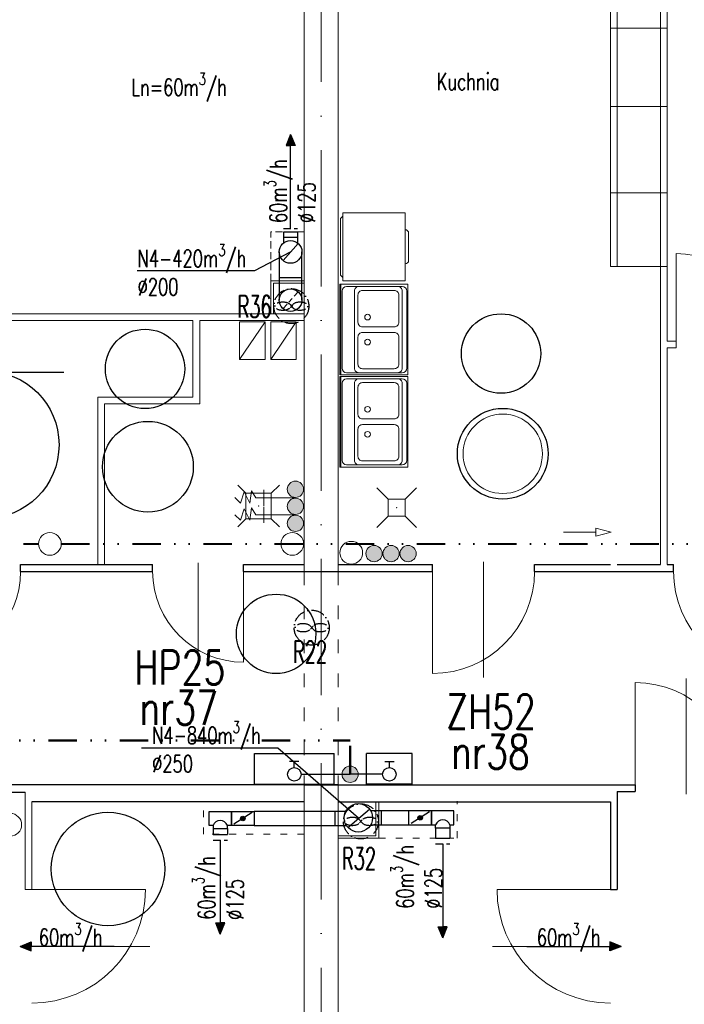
# Model space of a CAD drawing. Header units: millimetres. Extents: x -6513 to 30474, y -6915 to 65597.
# Tile 245 of 256: x 5559 to 6145, y 25869 to 26736. Entities that reach past the tile are written whole.
import ezdxf

# ---------------------------------------------------------------- set-up
doc = ezdxf.new("R2010")
doc.units = ezdxf.units.MM
for name, pattern in [('ACAD_ISO03W100', [30, 12, -18]), ('ACAD_ISO10W100', [18, 12, -3, 0, -3]), ('DASHED', [19.05, 12.7, -6.35]), ('DIVIDE', [1.25, 0.5, -0.25, 0, -0.25, 0, -0.25]), ('DIVIDE2', [0.625, 0.25, -0.125, 0, -0.125, 0, -0.125])]:
    doc.linetypes.add(name, pattern=pattern)
doc.layers.get('0').update_dxf_attribs({"color": 8})
for name, color, linetype, lineweight in [('A_cienka', 8, 'Continuous', 5), ('A_linia przekroj', 8, 'Continuous', 25), ('A_osie', 8, 'ACAD_ISO10W100', 5), ('A_przerywana', 8, 'ACAD_ISO03W100', 5), ('A_widok', 8, 'Continuous', 13), ('CH-KS-WEWN-ISTN-PION-NR', 8, 'Continuous', 20), ('CH-KS-WEWN-ISTN-PRZYBORY', 8, 'Continuous', 9), ('CH-KS-WEWN-ISTN-WPUST', 8, 'Continuous', 13), ('CH-KS-WEWN-PION', 8, 'Continuous', 20), ('CH-KS-WEWN-PION-NR', 8, 'Continuous', 25), ('CH-KS-WEWN-PRZEWÓD-EL-POMOCNICZE', 8, 'Continuous', 20), ('CH-KS-WEWN-PRZEWÓD-NAD-POSADZKĄ-WENTYLACJA', 8, 'DIVIDE', 40), ('CH-KS-WEWN-WPUST', 8, 'Continuous', 20), ('CH-W-WEWN-INOX-BATERIE', 8, 'Continuous', 20), ('CH-W-WEWN-INOX-PION', 8, 'Continuous', 20), ('CH-W-WEWN-INOX-PION-NR', 8, 'Continuous', 25), ('CH-W-WEWN-PPOŻ-PION', 8, 'Continuous', 20), ('CH-W-WEWN-PPOŻ-PION-NR', 8, 'Continuous', 25), ('CH-W-WEWN-PPOŻ-PRZEWÓD', 8, 'DIVIDE2', 50), ('CH-W-WEWN-PPOŻ-WEWN-HP-NR', 8, 'Continuous', 25), ('CH-W-WEWN-PPOŻ-WEWN-HP-SZAFKA', 8, 'Continuous', 25), ('DB-WM-nawiew-opis', 8, 'Continuous', 25), ('DB-WM-nawiew-opis-odnośnik', 8, 'Continuous', 30), ('DB-WM-wywiew-opis', 8, 'Continuous', 25), ('DB_WM_nawiew', 8, 'Continuous', 30), ('E_technologia', 1, 'ACAD_ISO10W100', 30)]:
    doc.layers.add(name, color=color, linetype=linetype, lineweight=lineweight)
doc.layers.add('DB_WM_nawiew-opis', color=8, linetype='Continuous')
doc.styles.add('SIMPLEX7', font='SIMPLEX.SHX', dxfattribs={"width": 0.75, "oblique": 10})
doc.styles.add('SIMPLEXD', font='SIMPLEX.SHX', dxfattribs={"width": 0.6})
doc.styles.get("Standard").update_dxf_attribs({"font": 'txt.shx', "width": 0.9})

# ---------------------------------------------------------------- blocks, each defined once
blk = doc.blocks.new('drzwi schem')
at = {"color": 252}
blk.add_line((0, 0), (0, 1), dxfattribs=at)
at = {"color": 252, "ltscale": 10}
blk.add_line((0.5, -0.0928), (0.5, 1.0398), dxfattribs=at)
at = {"color": 252}
blk.add_arc((0, 0), 1, 0, 90, dxfattribs=at)
blk = doc.blocks.new('WP')
at = {"layer": 'CH-KS-WEWN-WPUST'}
for p, q in [((-18.32, 18.32), (-11.25, 11.25)), ((18.32, 18.32), (11.25, 11.25)), ((-11.25, 11.25), (11.25, 11.25)), ((-11.25, 11.25), (-11.25, -11.25)), ((11.25, 11.25), (11.25, -11.25)), ((-11.25, -11.25), (-18.32, -18.32)), ((-11.25, -11.25), (11.25, -11.25)), ((11.25, -11.25), (18.32, -18.32))]:
    blk.add_line(p, q, dxfattribs=at)
blk.add_point((0, 0), dxfattribs=at)
blk = doc.blocks.new('ZZ-80-60')
at = {"layer": 'CH-KS-WEWN-ISTN-PRZYBORY'}
for p, q in [((0, 59), (80, 59)), ((2, 5), (2, 54)), ((6, 58), (74, 58)), ((78, 54), (78, 5)), ((74, 1), (6, 1))]:
    blk.add_line(p, q, dxfattribs=at)
blk.add_lwpolyline([(80, 0), (0, 0), (0, 60), (80, 60)], close=True, dxfattribs=at)
for points in [[(78, 43), (78, 9, -0.414214), (74, 5), (6, 5, -0.414214), (2, 9), (2, 43, -0.414214), (6, 47), (74, 47, -0.414214)], [(33.5, 8), (9.5, 8, -0.414214), (5.5, 12), (5.5, 40, -0.414214), (9.5, 44), (33.5, 44, -0.414214), (37.5, 40), (37.5, 12, -0.414214)], [(46.5, 8), (70.5, 8, 0.414214), (74.5, 12), (74.5, 40, 0.414214), (70.5, 44), (46.5, 44, 0.414214), (42.5, 40), (42.5, 12, 0.414214)]]:
    blk.add_lwpolyline(points, format="xyb", close=True, dxfattribs=at)
for centre in [(29, 35.5), (51, 35.5)]:
    blk.add_circle(centre, 2.5, dxfattribs=at)
for centre, start, end in [((6, 54), 90, 180), ((74, 54), 0, 90), ((6, 5), 180, 270), ((74, 5), 270, 360)]:
    blk.add_arc(centre, 4, start, end, dxfattribs=at)
blk = doc.blocks.new('PR-60X60')
at = {"layer": 'CH-KS-WEWN-ISTN-PRZYBORY'}
for points in [[(0.42, 0.63), (0.18, 0.63)], [(0.03, 0.05), (0.05, 0.03), (0.55, 0.03), (0.57, 0.05)]]:
    blk.add_lwpolyline(points, dxfattribs=at)
blk.add_lwpolyline([(0.6, 0.05), (0.6, 0.6), (0, 0.6), (0, 0.05)], close=True, dxfattribs=at)
for centre, start, end in [((0.18, 0.6), 90, 180), ((0.42, 0.6), 0, 90)]:
    blk.add_arc(centre, 0.03, start, end, dxfattribs=at)
blk = doc.blocks.new('WP-istn')
at = {"layer": 'CH-KS-WEWN-ISTN-WPUST'}
for p, q in [((-7.5, 7.5), (-17.5, 17.5)), ((7.5, 7.5), (17.5, 17.5)), ((7.5, 7.5), (-7.5, 7.5)), ((-7.5, 7.5), (-7.5, -7.5)), ((7.5, -7.5), (7.5, 7.5)), ((-7.5, -7.5), (-17.5, -17.5)), ((-7.5, -7.5), (7.5, -7.5)), ((7.5, -7.5), (17.5, -17.5))]:
    blk.add_line(p, q, dxfattribs=at)
blk.add_point((0, 0), dxfattribs=at)
blk = doc.blocks.new('A$C2355049C')
at = {"layer": 'DB-WM-nawiew-opis-odnośnik'}
h = blk.add_hatch(color=256, dxfattribs=at)
h.paths.add_polyline_path([(0, -9.82), (3.94, -9.82), (0, 0)])
h.paths.add_polyline_path([(0, 0), (-3.94, -9.82), (0, -9.82)])
at = {"layer": 'DB-WM-nawiew-opis-odnośnik', "flags": 128}
for points in [[(0, 0), (-3.94, -9.82), (0, -9.82)], [(0, -82.94), (0, 0)], [(0, 0), (3.94, -9.82), (0, -9.82)]]:
    blk.add_lwpolyline(points, dxfattribs=at)

msp = doc.modelspace()

# ---------------------------------------------------------------- hatches: boundary and pattern name
at = {"layer": 'CH-W-WEWN-INOX-PION'}
h = msp.add_hatch(color=256, dxfattribs=at)
h.paths.add_polyline_path([(5809.028, 26322.494, -0.4180634), (5801.852, 26315.223, -0.4180634), (5794.676, 26322.494)])
h.paths.add_polyline_path([(5794.676, 26322.494, -0.4103742), (5801.852, 26329.576, -0.4103742), (5809.028, 26322.494)])
h = msp.add_hatch(color=256, dxfattribs=at)
h.paths.add_polyline_path([(5809.028, 26307.494, -0.4180634), (5801.852, 26300.223, -0.4180634), (5794.676, 26307.494)])
h.paths.add_polyline_path([(5794.676, 26307.494, -0.4103742), (5801.852, 26314.576, -0.4103742), (5809.028, 26307.494)])
h = msp.add_hatch(color=256, dxfattribs=at)
h.paths.add_polyline_path([(5809.028, 26292.494, -0.4180634), (5801.852, 26285.223, -0.4180634), (5794.676, 26292.494)])
h.paths.add_polyline_path([(5794.676, 26292.494, -0.4103742), (5801.852, 26299.576, -0.4103742), (5809.028, 26292.494)])
h = msp.add_hatch(color=256, dxfattribs=at)
h.paths.add_polyline_path([(5871.241, 26258.574, -0.4180634), (5863.97, 26265.75, -0.4180634), (5871.241, 26272.926)])
h.paths.add_polyline_path([(5871.241, 26272.926, -0.4103742), (5878.323, 26265.75, -0.4103742), (5871.241, 26258.574)])
h = msp.add_hatch(color=256, dxfattribs=at)
h.paths.add_polyline_path([(5871.241, 26258.574, -0.4180634), (5863.97, 26265.75, -0.4180634), (5871.241, 26272.926)])
h.paths.add_polyline_path([(5871.241, 26272.926, -0.4103742), (5878.323, 26265.75, -0.4103742), (5871.241, 26258.574)])
h = msp.add_hatch(color=256, dxfattribs=at)
h.paths.add_polyline_path([(5886.241, 26258.574, -0.4180634), (5878.97, 26265.75, -0.4180634), (5886.241, 26272.926)])
h.paths.add_polyline_path([(5886.241, 26272.926, -0.4103742), (5893.323, 26265.75, -0.4103742), (5886.241, 26258.574)])
h = msp.add_hatch(color=256, dxfattribs=at)
h.paths.add_polyline_path([(5886.241, 26258.574, -0.4180634), (5878.97, 26265.75, -0.4180634), (5886.241, 26272.926)])
h.paths.add_polyline_path([(5886.241, 26272.926, -0.4103742), (5893.323, 26265.75, -0.4103742), (5886.241, 26258.574)])
h = msp.add_hatch(color=256, dxfattribs=at)
h.paths.add_polyline_path([(5901.241, 26258.574, -0.4180634), (5893.97, 26265.75, -0.4180634), (5901.241, 26272.926)])
h.paths.add_polyline_path([(5901.241, 26272.926, -0.4103742), (5908.323, 26265.75, -0.4103742), (5901.241, 26258.574)])
h = msp.add_hatch(color=256, dxfattribs=at)
h.paths.add_polyline_path([(5901.241, 26258.574, -0.4180634), (5893.97, 26265.75, -0.4180634), (5901.241, 26272.926)])
h.paths.add_polyline_path([(5901.241, 26272.926, -0.4103742), (5908.323, 26265.75, -0.4103742), (5901.241, 26258.574)])
at = {"layer": 'CH-W-WEWN-PPOŻ-PION'}
h = msp.add_hatch(color=256, dxfattribs=at)
h.paths.add_polyline_path([(5842.897, 26071.353, 0.4180634), (5850.073, 26064.082, 0.4180634), (5857.249, 26071.353)])
h.paths.add_polyline_path([(5857.249, 26071.353, 0.4103742), (5850.073, 26078.435, 0.4103742), (5842.897, 26071.353)])
at = {"layer": 'DB_WM_nawiew'}
h = msp.add_hatch(color=256, dxfattribs=at)
edge = h.paths.add_edge_path()
edge.add_arc((5755.448, 26032.353), 2, 0, 360)
h = msp.add_hatch(color=256, dxfattribs=at)
edge = h.paths.add_edge_path()
edge.add_arc((5911.824, 26032.898), 2, 0, 360)
h = msp.add_hatch(color=256, dxfattribs=at)
edge = h.paths.add_edge_path()
edge.add_arc((5911.824, 26032.898), 2, 0, 360)

# ---------------------------------------------------------------- linework, layer by layer
at = {"layer": 'A_cienka'}
for p, q in [((6079.554, 26728.693), (6129.554, 26728.693)), ((6079.554, 26659.657), (6129.554, 26659.657)), ((6079.554, 26583.576), (6129.554, 26583.576)), ((6079.554, 26518.766), (6129.554, 26518.766)), ((5752.473, 26436.629), (5775.042, 26469.867)), ((5780.009, 26436.629), (5802.578, 26469.867))]:
    msp.add_line(p, q, dxfattribs=at)
for points in [[(5752.473, 26469.867), (5775.042, 26469.867), (5775.042, 26436.629), (5752.473, 26436.629)], [(5780.009, 26469.867), (5802.578, 26469.867), (5802.578, 26436.629), (5780.009, 26436.629)]]:
    msp.add_lwpolyline(points, close=True, dxfattribs=at)
at = {"layer": 'A_linia przekroj'}
for p, q in [((5559.599, 26256.062), (5675.974, 26256.062)), ((5559.599, 26250.062), (5559.599, 26256.062)), ((5675.974, 26250.062), (5675.974, 26256.062)), ((5755.974, 26256.062), (5809.554, 26256.062)), ((5755.974, 26250.062), (5755.974, 26256.062)), ((5839.554, 26256.062), (5922.596, 26256.062)), ((5922.596, 26250.062), (5922.596, 26256.062)), ((6012.596, 26256.062), (6079.554, 26256.062)), ((6012.596, 26250.062), (6012.596, 26256.062)), ((6085.554, 26256.062), (6123.554, 26256.062)), ((6129.554, 26256.062), (6135.106, 26256.062)), ((6135.106, 26250.062), (6135.106, 26256.062)), ((5559.599, 26250.062), (5675.974, 26250.062)), ((5755.974, 26250.062), (5835.974, 26250.062)), ((5809.554, 26250.062), (5922.596, 26250.062)), ((6012.596, 26250.062), (6135.106, 26250.062)), ((5839.554, 26062.062), (5547.768, 26062.062)), ((5547.768, 26055.62), (5563.554, 26055.62)), ((5809.554, 26062.062), (6101.339, 26062.062)), ((6085.554, 26056.087), (6085.554, 25969.646)), ((6085.554, 26056.087), (6101.339, 26056.087)), ((6101.339, 26062.062), (6101.339, 26056.062)), ((5809.554, 26047.062), (5569.554, 26047.062)), ((5839.554, 26047.062), (6079.554, 26047.062)), ((6079.554, 26047.062), (6079.554, 25969.646)), ((6079.554, 25969.646), (6085.554, 25969.646))]:
    msp.add_line(p, q, dxfattribs=at)
at = {"layer": 'A_osie', "ltscale": 10}
msp.add_line((5824.554, 25420.619), (5824.554, 27172.678), dxfattribs=at)
msp.add_line((5824.554, 25420.619), (5824.554, 27172.678), dxfattribs=at)
msp.add_line((5824.554, 25420.619), (5824.554, 27172.678), dxfattribs=at)
at = {"layer": 'A_przerywana', "linetype": 'ByBlock'}
for p, q in [((5809.554, 26506.062), (5780.054, 26506.062)), ((5780.054, 26506.062), (5780.054, 26477.062)), ((5809.554, 26504.062), (5782.554, 26504.062)), ((5782.554, 26504.062), (5782.554, 26477.062)), ((5872.828, 26017.062), (5872.828, 26047.062)), ((5872.847, 26017.062), (5872.828, 26047.062)), ((5875.328, 26017.062), (5875.328, 26047.062)), ((5875.328, 26015.062), (5875.328, 26047.062)), ((5869.554, 26017.062), (5839.554, 26017.062)), ((5872.847, 26017.062), (5839.554, 26017.062)), ((5875.328, 26015.062), (5839.554, 26015.062))]:
    msp.add_line(p, q, dxfattribs=at)
at = {"layer": 'A_przerywana'}
for p, q in [((5809.554, 26250.062), (5809.554, 26062.062)), ((5809.554, 26250.062), (5809.554, 26062.062)), ((5839.554, 26250.062), (5839.554, 26062.062)), ((5839.554, 26250.062), (5839.554, 26062.062))]:
    msp.add_line(p, q, dxfattribs=at)
at = {"layer": 'A_przerywana', "ltscale": 0.5}
for p, q in [((5720.699, 26018.393), (5720.699, 26047.062)), ((5944.478, 26015.062), (5944.478, 26047.469)), ((5809.554, 26018.393), (5720.699, 26018.393)), ((5875.328, 26015.062), (5944.478, 26015.062))]:
    msp.add_line(p, q, dxfattribs=at)
at = {"layer": 'A_przerywana', "linetype": 'DASHED', "ltscale": 0.5, "flags": 128}
for points in [[(5780.054, 26506.062), (5780.054, 26549.23)], [(5809.554, 26549.23), (5780.054, 26549.23)]]:
    msp.add_lwpolyline(points, dxfattribs=at)
at = {"layer": 'A_widok', "ltscale": 5}
for p, q in [((5809.554, 26250.062), (5809.554, 26876.062)), ((5839.554, 26250.062), (5839.554, 26876.062)), ((6079.554, 26852.062), (6079.554, 26518.766)), ((6085.554, 26852.062), (6085.554, 26518.766)), ((6123.554, 26852.062), (6123.554, 26256.062)), ((6129.554, 26852.062), (6129.554, 26453.062)), ((5809.554, 26250.062), (5809.554, 26732.062)), ((5513.977, 26477.062), (5809.554, 26477.062)), ((5675.216, 26477.062), (5711.455, 26477.062)), ((5411.644, 26471.062), (5711.455, 26471.062)), ((5711.455, 26471.062), (5711.455, 26403.58)), ((5717.455, 26471.062), (5809.554, 26471.062)), ((5717.455, 26471.062), (5717.455, 26397.58)), ((6129.554, 26453.062), (6137.46, 26453.062)), ((6129.554, 26447.062), (6129.554, 26256.062)), ((6129.554, 26447.062), (6137.46, 26447.062)), ((6137.46, 26447.062), (6137.46, 26453.062)), ((5711.455, 26403.58), (5627.609, 26403.58)), ((5627.609, 26403.58), (5627.609, 26256.062)), ((5711.455, 26397.58), (5633.609, 26397.58)), ((5633.609, 26397.58), (5633.609, 26256.062)), ((5711.455, 26397.58), (5717.455, 26397.58)), ((5563.554, 26055.62), (5563.554, 25969.646)), ((5809.554, 25436.062), (5809.554, 26062.062)), ((5839.554, 25436.062), (5839.554, 26062.062)), ((5569.554, 26047.062), (5569.554, 25969.646)), ((5563.554, 25969.646), (5569.554, 25969.646)), ((5809.554, 25694.055), (5809.554, 25942.062))]:
    msp.add_line(p, q, dxfattribs=at)
at = {"layer": 'CH-KS-WEWN-ISTN-PION-NR', "extrusion": (-1.29885e-05, -7.54363e-06, 1)}
msp.add_circle((5984.573, 26353.704, -0.277), 35, dxfattribs=at)
at = {"layer": 'CH-KS-WEWN-PION', "extrusion": (7.54363e-06, -1.29885e-05, 1)}
for centre in [(5585.438, 26274.257, -0.299), (5799.091, 26274.257, -0.298)]:
    msp.add_circle(centre, 9.967, dxfattribs=at)
at = {"layer": 'CH-KS-WEWN-PION', "extrusion": (-7.54363e-06, -1.29885e-05, 1)}
msp.add_circle((5851.073, 26266.53, -0.385), 9.967, dxfattribs=at)
at = {"layer": 'CH-KS-WEWN-PION', "extrusion": (-1.29885e-05, -7.54363e-06, 1)}
msp.add_circle((5550.504, 26026.813, -0.268), 9.967, dxfattribs=at)
at = {"layer": 'CH-KS-WEWN-PION-NR', "extrusion": (-1.29885e-05, -7.54363e-06, 1)}
for centre, radius in [((5528.46, 26361.616, -0.271), 65), ((5984.573, 26353.704, -0.277), 40), ((5671.774, 26342.283, -0.272), 40), ((5636.605, 25987.824, -0.269), 50)]:
    msp.add_circle(centre, radius, dxfattribs=at)
at = {"layer": 'CH-KS-WEWN-PRZEWÓD-EL-POMOCNICZE', "ltscale": 10}
for p, q in [((6066.74, 26284.656), (6037.986, 26284.656)), ((6066.74, 26288.256), (6066.74, 26281.056)), ((6080.175, 26284.656), (6066.74, 26288.256)), ((6080.175, 26284.656), (6066.74, 26281.056))]:
    msp.add_line(p, q, dxfattribs=at)
at = {"layer": 'CH-KS-WEWN-PRZEWÓD-NAD-POSADZKĄ-WENTYLACJA', "ltscale": 50}
for p, q in [((5436.644, 26274.257), (5575.471, 26274.257)), ((5595.406, 26274.257), (6295.011, 26274.257))]:
    msp.add_line(p, q, dxfattribs=at)
at = {"layer": 'CH-W-WEWN-INOX-BATERIE'}
for p, q in [((5753.425, 26310.168), (5756.616, 26320.174)), ((5761.723, 26310.168), (5756.616, 26320.174)), ((5761.723, 26310.168), (5762.999, 26321.026)), ((5767.041, 26314.852), (5762.999, 26321.026)), ((5773.852, 26307.938), (5773.852, 26321.938)), ((5753.425, 26310.168), (5748.532, 26315.065)), ((5766.852, 26314.938), (5801.852, 26314.938)), ((5753.425, 26295.092), (5748.532, 26299.988)), ((5753.425, 26295.092), (5756.616, 26305.098)), ((5761.723, 26295.092), (5756.616, 26305.098)), ((5761.723, 26295.092), (5762.999, 26305.95)), ((5767.041, 26299.775), (5762.999, 26305.95)), ((5766.852, 26299.862), (5801.852, 26299.862)), ((5773.852, 26292.862), (5773.852, 26306.862))]:
    msp.add_line(p, q, dxfattribs=at)
at = {"layer": 'CH-W-WEWN-INOX-PION'}
for centre in [(5801.852, 26322.4), (5801.852, 26307.4), (5801.852, 26292.4), (5871.147, 26265.75), (5871.147, 26265.75), (5886.147, 26265.75), (5886.147, 26265.75), (5901.147, 26265.75), (5901.147, 26265.75)]:
    msp.add_circle(centre, 7.176, dxfattribs=at)
at = {"layer": 'CH-W-WEWN-INOX-PION-NR', "ltscale": 10, "extrusion": (-1.29885e-05, -7.54363e-06, 1)}
for centre in [(5983.075, 26442.024, -0.277), (5669.28, 26428.472, -0.273)]:
    msp.add_circle(centre, 35, dxfattribs=at)
at = {"layer": 'CH-W-WEWN-PPOŻ-PION'}
msp.add_circle((5850.073, 26071.259, 0), 7.176, dxfattribs=at)
at = {"layer": 'CH-W-WEWN-PPOŻ-PION-NR', "ltscale": 10, "extrusion": (-1.29885e-05, -7.54363e-06, 1)}
msp.add_circle((5784.846, 26194.966, -0.273), 35, dxfattribs=at)
at = {"layer": 'CH-W-WEWN-PPOŻ-PRZEWÓD', "ltscale": 100}
for p in [(-1626.274, 26100.933), (5850.073, 26071.259, 0)]:
    msp.add_line(p, (5850.073, 26100.933, 0), dxfattribs=at)
at = {"layer": 'CH-W-WEWN-PPOŻ-WEWN-HP-SZAFKA', "ltscale": 10}
for p, q in [((5765.839, 26062.584), (5765.839, 26089.584)), ((5765.839, 26089.584), (5835.839, 26089.584)), ((5804.779, 26082.546), (5796.541, 26082.546)), ((5800.839, 26077.181), (5800.839, 26082.546)), ((5835.839, 26062.584), (5835.839, 26089.584)), ((5864.606, 26062.584), (5864.606, 26089.584)), ((5904.606, 26089.584), (5864.606, 26089.584)), ((5880.665, 26082.546), (5888.904, 26082.546)), ((5884.606, 26077.181), (5884.606, 26082.546)), ((5904.606, 26062.584), (5904.606, 26089.584)), ((5806.761, 26071.259, 0), (5850.073, 26071.259, 0)), ((5878.683, 26071.259, 0), (5850.073, 26071.259, 0)), ((5765.839, 26062.584), (5835.839, 26062.584)), ((5904.606, 26062.584), (5864.606, 26062.584))]:
    msp.add_line(p, q, dxfattribs=at)
for centre in [(5800.839, 26071.259), (5884.606, 26071.259)]:
    msp.add_circle(centre, 5.923, dxfattribs=at)
at = {"layer": 'DB-WM-nawiew-opis'}
for points in [[(5662.251, 26515.318), (5765.932, 26515.318), (5797.554, 26531.562)], [(5666.144, 26094.63), (5786.301, 26094.63), (5857.324, 26032.898)]]:
    msp.add_lwpolyline(points, dxfattribs=at)
at = {"layer": 'DB-WM-wywiew-opis'}
msp.add_lwpolyline([(5597.747, 26425.325), (5481.453, 26425.325), (5448.884, 26488.271)], dxfattribs=at)
at = {"layer": 'DB_WM_nawiew', "linetype": 'DASHED', "ltscale": 0.5}
for points in [[(5791.283, 26552.092), (5803.783, 26552.092)], [(5729.348, 26013.338), (5741.848, 26013.338)], [(5925.404, 26010.003), (5937.904, 26010.003)]]:
    msp.add_lwpolyline(points, dxfattribs=at)
at = {"layer": 'DB_WM_nawiew'}
for points in [[(5803.805, 26539.367), (5803.805, 26549.062), (5791.305, 26549.062), (5791.305, 26539.369)], [(5803.805, 26544.214), (5791.305, 26544.215)], [(5790.916, 26524.083), (5804.192, 26539.041)], [(5787.554, 26531.562), (5787.554, 26489.062)], [(5807.554, 26489.062), (5807.554, 26531.562)], [(5787.554, 26509.032), (5807.554, 26509.032)], [(5725.748, 26038.603), (5745.448, 26038.603), (5745.448, 26026.103), (5741.848, 26026.103)], [(5729.348, 26026.103), (5725.748, 26026.103), (5725.748, 26038.603)], [(5765.448, 26026.103), (5745.448, 26026.103), (5745.448, 26038.603), (5765.448, 26038.603)], [(5846.202, 26038.603), (5765.448, 26038.603), (5765.448, 26026.103), (5846.832, 26026.103)], [(5836.824, 26026.103), (5836.824, 26038.603)], [(5848.031, 26024.515), (5867.168, 26040.602)], [(5868.149, 26026.648), (5921.824, 26026.648), (5921.824, 26039.148), (5868.149, 26039.148)], [(5877.824, 26026.648), (5877.824, 26039.148)], [(5901.824, 26026.648), (5921.824, 26026.648), (5921.824, 26039.148), (5901.824, 26039.148)], [(5901.824, 26026.648), (5901.824, 26039.148)], [(5941.524, 26039.148), (5921.824, 26039.148), (5921.824, 26026.648), (5925.424, 26026.648)], [(5941.524, 26039.148), (5921.824, 26039.148), (5921.824, 26026.648), (5925.424, 26026.648)], [(5937.924, 26026.648), (5941.524, 26026.648), (5941.524, 26039.148)], [(5937.924, 26026.648), (5941.524, 26026.648), (5941.524, 26039.148)], [(5763.677, 26037.496), (5747.556, 26027.42)], [(5920.053, 26038.041), (5903.931, 26027.965)], [(5920.053, 26038.041), (5903.931, 26027.965)], [(5729.348, 26026.103), (5729.348, 26023.353), (5741.848, 26023.353), (5741.848, 26026.103)], [(5729.348, 26023.353), (5729.348, 26018.338)], [(5741.848, 26023.353), (5741.848, 26018.338)], [(5937.924, 26026.648), (5937.924, 26023.898), (5925.424, 26023.898), (5925.424, 26026.648)], [(5937.924, 26026.648), (5937.924, 26023.898), (5925.424, 26023.898), (5925.424, 26026.648)], [(5925.424, 26023.898), (5925.424, 26014.943)], [(5937.924, 26023.898), (5937.924, 26014.943)], [(5729.348, 26018.338), (5741.848, 26018.338)], [(5925.424, 26014.943), (5937.924, 26014.943)]]:
    msp.add_lwpolyline(points, dxfattribs=at)
at = {"layer": 'DB_WM_nawiew', "linetype": 'ACAD_ISO03W100'}
for points in [[(5796.053, 26487.371), (5798.985, 26490.674)], [(5800.761, 26492.676), (5804.192, 26496.541)], [(5790.916, 26481.583), (5794.519, 26485.643)]]:
    msp.add_lwpolyline(points, dxfattribs=at)
at = {"layer": 'DB_WM_nawiew'}
for centre, radius in [((5797.554, 26531.562), 10), ((5755.448, 26032.353), 2), ((5911.824, 26032.898), 2), ((5911.824, 26032.898), 2)]:
    msp.add_circle(centre, radius, dxfattribs=at)
at = {"layer": 'DB_WM_nawiew', "color": 1}
for centre, radius in [((5797.554, 26489.062), 10), ((5857.324, 26032.898), 12.5)]:
    msp.add_circle(centre, radius, dxfattribs=at)
at = {"layer": 'DB_WM_nawiew'}
for centre in [(5735.598, 26023.873), (5931.674, 26024.418), (5931.674, 26024.418)]:
    msp.add_arc(centre, 6.636, 19.636833, 160.363167, dxfattribs=at)
at = {"layer": 'E_technologia'}
for p, q in [((5797.046, 26485.174), (5799.45, 26482.395)), ((5799.45, 26485.174), (5797.046, 26482.395)), ((5814.974, 26201.837), (5817.379, 26199.058)), ((5817.379, 26201.837), (5814.974, 26199.058)), ((5858.372, 26031.139), (5860.777, 26028.36)), ((5860.777, 26031.139), (5858.372, 26028.36))]:
    msp.add_line(p, q, dxfattribs=at)
for centre in [(5798.248, 26483.785), (5816.177, 26200.447), (5859.575, 26029.749)]:
    msp.add_circle(centre, 15.427, dxfattribs=at)
for centre, start_param, end_param in [((5790.621, 26483.785), 3.5498657, 9.0165049), ((5805.875, 26483.785), 0.408273, 5.8749123), ((5808.55, 26200.447), 3.5498657, 9.0165049), ((5823.803, 26200.447), 0.408273, 5.8749123), ((5851.948, 26029.749), 3.5498657, 9.0165049), ((5867.201, 26029.749), 0.408273, 5.8749123)]:
    msp.add_ellipse(centre, major_axis=(-7, 0), ratio=0.5, start_param=start_param, end_param=end_param, dxfattribs=at)

# ---------------------------------------------------------------- block references
at = {"layer": 'A_cienka', "xscale": 80, "yscale": 80, "zscale": 80}
msp.add_blockref('drzwi schem', (6137.46, 26450.062), dxfattribs=at)
at = {"layer": 'A_cienka', "yscale": 100, "zscale": 100}
for p, xscale, rotation in [((5569.554, 25969.646), 100, 270), ((6079.554, 25969.646), -100, 89.99999999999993)]:
    msp.add_blockref('drzwi schem', p, dxfattribs=dict(at, xscale=xscale, rotation=rotation))
at = {"layer": 'A_widok', "ltscale": 5}
for p, xscale, yscale, zscale, rotation in [((5479.599, 26250.062), -80, 80, 80, 180.0000000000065), ((5755.974, 26250.062), 80, 80, 80, 180.0000000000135), ((5922.596, 26250.062), -90, 90, 90, 180), ((6225.106, 26250.062), 90, 90, 90, 179.9999999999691)]:
    msp.add_blockref('drzwi schem', p, dxfattribs=dict(at, xscale=xscale, yscale=yscale, zscale=zscale, rotation=rotation))
at = {"layer": 'A_widok', "ltscale": 5, "xscale": 90, "yscale": 90, "zscale": 90}
msp.add_blockref('drzwi schem', (6101.339, 26062.062), dxfattribs=at)
at = {"layer": 'CH-KS-WEWN-ISTN-PRZYBORY', "xscale": 100, "yscale": 100, "zscale": 100, "rotation": 270}
msp.add_blockref('PR-60X60', (5838.624, 26566.131), dxfattribs=at)
at = {"layer": 'CH-KS-WEWN-ISTN-PRZYBORY', "rotation": 90}
for p in [(5900.913, 26423.12), (5900.913, 26341.877)]:
    msp.add_blockref('ZZ-80-60', p, dxfattribs=at)
at = {"layer": 'CH-KS-WEWN-ISTN-WPUST'}
msp.add_blockref('WP-istn', (5891.133, 26306.322), dxfattribs=at)
at = {"layer": 'CH-KS-WEWN-WPUST', "ltscale": 10}
msp.add_blockref('WP', (5769.337, 26307.708), dxfattribs=at)
at = {"layer": 'DB_WM_nawiew'}
msp.add_blockref('A$C2355049C', (5797.554, 26635.028), dxfattribs=at)
for p, rotation in [((5735.598, 25930.402), 180), ((5931.654, 25927.068), 180), ((5559.119, 25919.646), 90)]:
    msp.add_blockref('A$C2355049C', p, dxfattribs=dict(at, rotation=rotation))
at = {"layer": 'DB_WM_nawiew', "xscale": -1, "rotation": 270}
msp.add_blockref('A$C2355049C', (6088.832, 25919.646), dxfattribs=at)

# ---------------------------------------------------------------- texts
at = {"layer": 'CH-W-WEWN-PPOŻ-WEWN-HP-NR', "ltscale": 10, "style": 'SIMPLEX7', "width": 0.75}
for s, p in [('HP25', (5660.031, 26150.332, 0)), ('nr37', (5664.277, 26114.87, 0)), ('ZH52', (5934.771, 26111.444, 0)), ('nr38', (5939.018, 26075.982, 0))]:
    msp.add_text(s, height=30, dxfattribs=at).set_placement(p)
at = {"layer": 'DB-WM-nawiew-opis', "char_height": 15, "width": 37.14159, "attachment_point": 1, "rotation": 90}
for insert in [(5774.136, 26556.959), (5885.85, 25952.756), (5710.964, 25942.976)]:
    msp.add_mtext('\\A1;{\\Fsimplex|c238;\\W0.7;60m\\H0.7x;\\S3^ ;\\H1.4286x;/h\\P%%C125}', dxfattribs=dict(at, insert=insert))
at = {"layer": 'DB-WM-nawiew-opis', "char_height": 15, "width": 37.14159, "attachment_point": 1}
for s, insert in [('\\A1;{\\Fsimplex|c238;\\W0.7;N4-420m\\H0.7x;\\S3^ ;\\H1.4286x;/h\\P%%C200}', (5662.737, 26538.385)), ('\\A1;{\\Fsimplex|c238;\\W0.7;N4-840m\\H0.7x;\\S3^ ;\\H1.4286x;/h\\P%%C250}', (5675.572, 26118.127)), ('\\A1;{\\Fsimplex|c238;\\W0.7;60m\\H0.7x;\\S3^ ;\\H1.4286x;/h}', (5575.615, 25940.177)), ('\\A1;{\\Fsimplex|c238;\\W0.7;60m\\H0.7x;\\S3^ ;\\H1.4286x;/h}', (6014.576, 25940.177))]:
    msp.add_mtext(s, dxfattribs=dict(at, insert=insert))
at = {"layer": 'DB_WM_nawiew-opis', "char_height": 15, "width": 37.14159, "attachment_point": 1}
for s, insert in [('\\A1;{\\Fsimplex|c238;\\W0.7;Ln=60m\\H0.7x;\\S3^ ;\\H1.4286x;/h}', (5657.307, 26689.245)), ('\\A1;{\\Fsimplex|c238;\\W0.7;Kuchnia}', (5926.288, 26689.245))]:
    msp.add_mtext(s, dxfattribs=dict(at, insert=insert))
at = {"layer": 'E_technologia', "style": 'SIMPLEXD', "width": 0.6}
for s, p in [('R36', (5750.7, 26473.86)), ('R22', (5799.661, 26169.517)), ('R32', (5842.793, 25987.415))]:
    msp.add_text(s, height=19.2, dxfattribs=at).set_placement(p)

doc.saveas('drawing.dxf')
